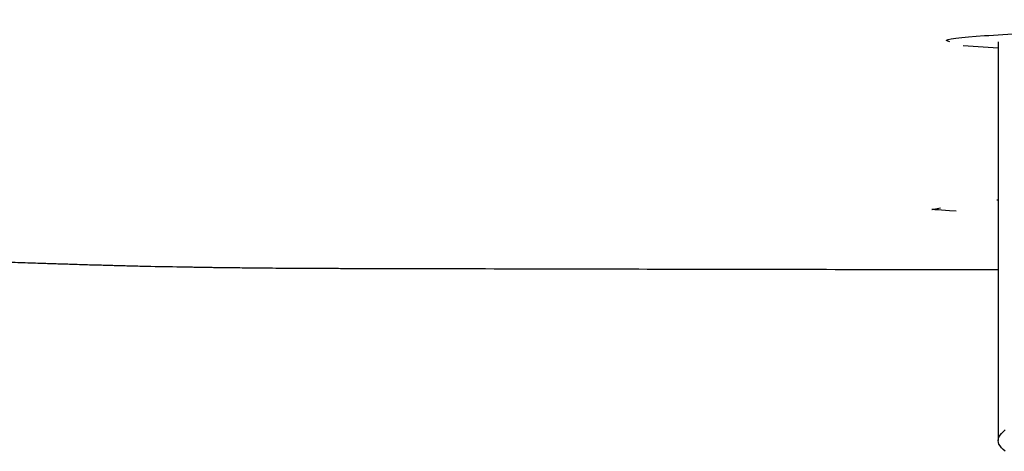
# Model space of a CAD drawing. Header units: millimetres. Extents: x 8 to 885, y 12 to 392.
# Tile 18 of 36: x 376 to 387, y 335 to 340. Entities that reach past the tile are written whole.
import ezdxf

# ---------------------------------------------------------------- set-up
doc = ezdxf.new("R2010")
doc.units = ezdxf.units.MM

msp = doc.modelspace()

# ---------------------------------------------------------------- linework, layer by layer
at = {"color": 7, "linetype": 'Continuous', "lineweight": 30}
for p, q in [((386.637, 339.809), (386.239, 339.837)), ((386.637, 339.884), (386.637, 335.361)), ((386.622, 338.092), (386.637, 338.093))]:
    msp.add_line(p, q, dxfattribs=at)
at = {"color": 7, "linetype": 'Continuous', "lineweight": 30, "flags": 128}
for points in [[(386.159, 337.964), (386.086, 337.968), (385.996, 337.974), (385.959, 337.976), (385.954, 337.977), (385.95, 337.977), (385.945, 337.977), (385.94, 337.978), (385.936, 337.978), (385.931, 337.978), (385.917, 337.979), (385.905, 337.98), (385.896, 337.981), (385.891, 337.981), (385.887, 337.981), (385.885, 337.981), (385.885, 337.981), (385.885, 337.981), (385.885, 337.981), (385.885, 337.981), (385.885, 337.981), (385.885, 337.981), (385.885, 337.981), (385.885, 337.981), (385.89, 337.982), (385.897, 337.984), (385.903, 337.985), (385.904, 337.985), (385.905, 337.985), (385.906, 337.985), (385.907, 337.986), (385.908, 337.986), (385.908, 337.986), (385.909, 337.986), (385.945, 337.992), (385.984, 337.999)], [(386.718, 335.24), (386.693, 335.26), (386.673, 335.28), (386.658, 335.301), (386.646, 335.321), (386.64, 335.341), (386.637, 335.361), (386.64, 335.381), (386.646, 335.402), (386.658, 335.422), (386.673, 335.442), (386.693, 335.462), (386.718, 335.482)]]:
    msp.add_lwpolyline(points, dxfattribs=at)
at = {"color": 7, "linetype": 'Continuous', "lineweight": 30}
for points, knots in [([(386.089, 339.884), (386.074, 339.888), (385.981, 339.912), (386.422, 339.953), (387.693, 340.024), (390.38, 340.084), (392.871, 340.119), (393.945, 340.132), (393.991, 340.132), (394.003, 340.132), (394.007, 340.132), (394.009, 340.132), (394.011, 340.132), (394.016, 340.132), (394.035, 340.132), (394.109, 340.132), (394.387, 340.133), (394.651, 340.133), (394.859, 340.134)], [0, 0, 0, 0, 0.034057, 0.206541, 0.378519, 0.715452, 0.937146, 0.944346, 0.946277, 0.946825, 0.946995, 0.947096, 0.947126, 0.947372, 0.948069, 0.950725, 0.961089, 1, 1, 1, 1]), ([(372.899, 337.458), (373.238, 337.449), (373.915, 337.432), (374.667, 337.409), (375.154, 337.394), (375.377, 337.387), (375.604, 337.379), (375.783, 337.374), (375.914, 337.369), (375.991, 337.367), (376.066, 337.365), (376.149, 337.362), (376.238, 337.359), (376.329, 337.356), (376.411, 337.354), (376.483, 337.352), (376.549, 337.35), (376.618, 337.348), (376.693, 337.346), (376.777, 337.344), (376.86, 337.342), (376.943, 337.34), (377.13, 337.336), (377.316, 337.333), (377.495, 337.33), (377.562, 337.329), (377.625, 337.328), (377.689, 337.327), (377.765, 337.325), (377.853, 337.324), (377.955, 337.323), (378.069, 337.322), (378.196, 337.32), (378.336, 337.319), (378.485, 337.318), (378.634, 337.317), (378.778, 337.316), (378.907, 337.315), (379.023, 337.315), (379.127, 337.315), (379.22, 337.314), (379.302, 337.314), (379.354, 337.314), (379.378, 337.314)], [0, 0, 0, 0, 0.1568904, 0.3135305, 0.3480157, 0.3825227, 0.4170574, 0.4531362, 0.4655053, 0.4774609, 0.4890028, 0.5002017, 0.5159691, 0.5300043, 0.5426001, 0.553755, 0.5634678, 0.572869, 0.5857255, 0.5985871, 0.6114536, 0.6243247, 0.6372002, 0.6979524, 0.7101121, 0.7200526, 0.7293379, 0.7392289, 0.7497253, 0.7643858, 0.7800837, 0.7968182, 0.8170916, 0.8387001, 0.8619267, 0.8858264, 0.9079353, 0.9282547, 0.9457755, 0.9617086, 0.9760559, 0.9888191, 1, 1, 1, 1]), ([(379.376, 337.314), (380.405, 337.312), (382.467, 337.307), (384.887, 337.303), (386.279, 337.301), (386.637, 337.301)], [0, 0, 0, 0, 0.425126, 0.851877, 1, 1, 1, 1])]:
    msp.add_open_spline(points, degree=3, knots=knots, dxfattribs=at)

doc.saveas('drawing.dxf')
